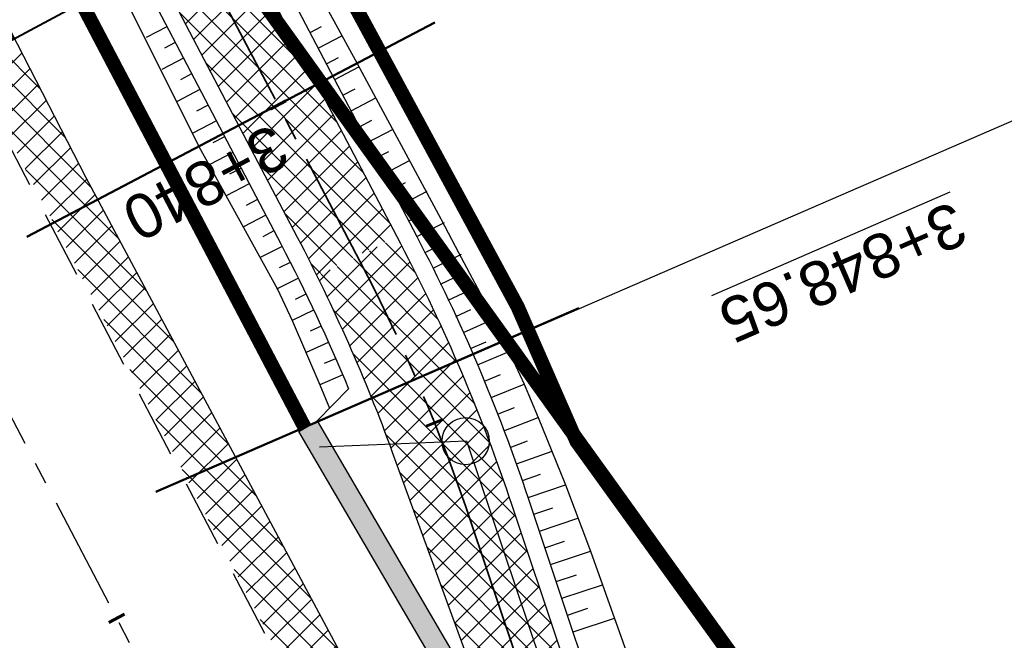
# Model space of a CAD drawing. Header units: metres. Extents: x 7529682 to 7533711, y 5721195 to 5727842.
# Tile 33 of 232: x 7531498 to 7531526, y 5724391 to 5724409. Entities that reach past the tile are written whole.
import ezdxf

# ---------------------------------------------------------------- set-up
doc = ezdxf.new("R2010")
doc.units = ezdxf.units.M
for name, pattern in [('817-dzialki-09-05-04$0$HIDDEN', [0.375, 0.25, -0.125]), ('ACAD_ISO05W100', [33, 24, -3, 0, -3, 0, -3]), ('CENTER', [50.800000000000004, 31.75, -6.35, 6.35, -6.35]), ('CENTER2', [28.575000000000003, 19.05, -3.175, 3.175, -3.175]), ('HIDDEN', [9.524999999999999, 6.35, -3.175])]:
    doc.linetypes.add(name, pattern=pattern)
for name, color, linetype in [('C-DROGI-SYTUACJA', 7, 'Continuous'), ('C-DROGI-SYTUACJA-ETYKIETY', 7, 'Continuous'), ('D-hatch-pobocza', 131, 'Continuous'), ('D-pobocza', 60, 'Continuous'), ('D-rowy', 160, 'Continuous'), ('D-skarpa', 2, 'Continuous'), ('D-skarpa-kreskowanie', 2, 'Continuous')]:
    doc.layers.add(name, color=color, linetype=linetype)
for name, color, linetype, lineweight, true_color in [('D-hatch-ciag-pieszo-rowerowy', 7, 'Continuous', 13, 0xff9f80), ('D-LR-etap-III', 7, '817-dzialki-09-05-04$0$HIDDEN', 50, 0x00008f), ('D-przekroje-pop', 7, 'Continuous', 50, 0x000099), ('D-typowe', 7, 'Continuous', 40, 0x0061c2), ('D-ścieki', 7, 'Continuous', 30, 0x0544ff)]:
    doc.layers.add(name, color=color, linetype=linetype, lineweight=lineweight, true_color=true_color)
for name, color, linetype, lineweight in [('D-krawędzie', 3, 'Continuous', 30), ('D-obrzeża', 2, 'Continuous', 30), ('D-opisy', 2, 'Continuous', 30), ('D-oś', 10, 'CENTER', 30), ('D-pas-drogowy', 7, 'ACAD_ISO05W100', 50), ('Sieci-KD-proj', 4, 'KANDESZCZ_X2', 30)]:
    doc.layers.add(name, color=color, linetype=linetype, lineweight=lineweight)
doc.layers.add('poprzeczki', color=7, linetype='Continuous', true_color=0x0000c7)
doc.styles.add('2mm08', font='arial.ttf', dxfattribs={"width": 0.8})
doc.styles.add('DIMTEXT', font='simplex.shx', dxfattribs={"width": 0.7})
doc.styles.get("Standard").update_dxf_attribs({"font": 'arial.ttf'})
doc.linetypes.add('KANDESZCZ_X2', pattern='A,4.366477,-0.326302,["kd",DIMTEXT,S=1.28,R=0,X=0,Y=-0.405864],-2.036296,4.465198', length=11.194273)
pattern_1 = [(45, (0, 0), (-0.3367596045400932, 0.3367596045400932), []), (135, (0, 0), (-0.3367596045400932, -0.3367596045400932), [])]

# ---------------------------------------------------------------- blocks, each defined once
blk = doc.blocks.new('AeccTickLine')
at = {"color": 0, "linetype": 'ByBlock', "lineweight": -2}
blk.add_line((0, 1), (-3.673819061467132e-16, -1), dxfattribs=at)

msp = doc.modelspace()

# ---------------------------------------------------------------- hatches: boundary and pattern name
at = {"layer": 'D-hatch-ciag-pieszo-rowerowy'}
h = msp.add_hatch(dxfattribs=at)
h.set_pattern_fill('ANSI37', color=256, scale=0.15, style=0)
h.set_pattern_definition([(45, (0.8853450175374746, 0.4649341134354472), (-0.3367596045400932, 0.3367596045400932), []), (135, (0.8853450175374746, 0.4649341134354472), (-0.3367596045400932, -0.3367596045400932), [])])
h.paths.add_polyline_path([(7531506.465087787, 5724401.44267996), (7531508.711773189, 5724402.54145602), (7531499.308193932, 5724420.478293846), (7531486.378668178, 5724445.111809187), (7531484.103101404, 5724444.067986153), (7531497.094585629, 5724419.316425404)])
h = msp.add_hatch(dxfattribs=at)
h.set_pattern_fill('ANSI37', color=256, scale=0.15, style=0)
h.set_pattern_definition(pattern_1)
h.paths.add_polyline_path([(7531507.671593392, 5724401.833439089), (7531507.601759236, 5724401.966644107), (7531506.464719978, 5724401.410557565, -0.02699276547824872), (7531508.586352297, 5724396.450655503), (7531511.248060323, 5724389.164100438), (7531511.283397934, 5724389.103646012), (7531511.98351251, 5724387.007835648), (7531513.199581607, 5724387.312671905), (7531510.812128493, 5724394.45957208, 0.04013851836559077)])
h.paths.add_polyline_path([(7531508.825345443, 5724402.324822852), (7531508.725101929, 5724402.516032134), (7531507.601759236, 5724401.966644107), (7531507.671593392, 5724401.833439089, -0.04013851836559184), (7531510.812128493, 5724394.45957208), (7531513.199581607, 5724387.312671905), (7531514.415650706, 5724387.617508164), (7531511.965880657, 5724394.950955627, 0.04013851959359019)])
at = {"layer": 'D-hatch-pobocza'}
h = msp.add_hatch(dxfattribs=at)
h.set_pattern_fill('ANSI37', color=256, scale=0.15, style=0)
h.set_pattern_definition(pattern_1)
h.paths.add_polyline_path([(7531488.16, 5724427.12), (7531481.150587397, 5724441.171784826), (7531479.92528069, 5724439.394137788), (7531491.799589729, 5724416.76024859), (7531516.434946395, 5724369.562363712), (7531517.651861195, 5724370.197543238), (7531514.91, 5724375.29), (7531511.16, 5724383.25), (7531499.95, 5724404.19)])
at = {"layer": 'D-ścieki', "linetype": 'ByBlock', "true_color": 0x00cccc}
h = msp.add_hatch(color=132, dxfattribs=at)
edge = h.paths.add_edge_path()
edge.add_line((7531611.374027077, 5724194.527339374), (7531611.850669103, 5724194.89177396))
edge.add_line((7531611.850669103, 5724194.89177396), (7531608.368157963, 5724199.439731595))
edge.add_arc((7531632.187108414, 5724217.678635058), 30.00000000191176, 207.7245952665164, 217.4423922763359, ccw=False)
edge.add_line((7531605.631288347, 5724203.721972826), (7531593.146646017, 5724227.476930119))
edge.add_line((7531593.146646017, 5724227.476930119), (7531571.622883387, 5724268.506080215))
edge.add_line((7531571.622883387, 5724268.506080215), (7531558.998259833, 5724292.587044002))
edge.add_line((7531558.998259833, 5724292.587044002), (7531533.76163089, 5724340.761206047))
edge.add_line((7531533.76163089, 5724340.761206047), (7531518.183261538, 5724370.476135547))
edge.add_arc((7531562.46662351, 5724393.692161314), 49.99999999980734, 198.4721210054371, 207.666255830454, ccw=False)
edge.add_line((7531515.042726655, 5724377.850002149), (7531511.283397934, 5724389.103646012))
edge.add_line((7531511.283397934, 5724389.103646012), (7531506.470491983, 5724397.337407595))
edge.add_line((7531506.470491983, 5724397.337407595), (7531505.95249533, 5724397.03462142))
edge.add_line((7531505.95249533, 5724397.03462142), (7531510.734016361, 5724388.854552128))
edge.add_line((7531510.734016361, 5724388.854552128), (7531514.473639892, 5724377.659896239))
edge.add_arc((7531562.466623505, 5724393.692161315), 50.59999999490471, 198.4721210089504, 207.6662558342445)
edge.add_line((7531517.651861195, 5724370.197543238), (7531533.230230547, 5724340.482613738))
edge.add_line((7531533.230230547, 5724340.482613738), (7531558.466772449, 5724292.308617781))
edge.add_line((7531558.466772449, 5724292.308617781), (7531571.091482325, 5724268.227489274))
edge.add_line((7531571.091482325, 5724268.227489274), (7531592.615319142, 5724227.198197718))
edge.add_line((7531592.615319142, 5724227.198197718), (7531605.100171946, 5724203.442839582))
edge.add_arc((7531632.187108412, 5724217.678635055), 30.59999999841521, 207.7245952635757, 217.442392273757)
edge.add_line((7531607.891778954, 5724199.074953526), (7531611.374027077, 5724194.527339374))

# ---------------------------------------------------------------- linework, layer by layer
at = {"layer": 'C-DROGI-SYTUACJA', "color": 10, "linetype": 'CENTER2', "lineweight": 35, "ltscale": 0.2}
msp.add_lwpolyline([(7531474.815809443, 5724464.451899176), (7531498.201389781, 5724419.897359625), (7531507.671593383, 5724401.833439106), (7531507.671593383, 5724401.833439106), (7531507.671593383, 5724401.833439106, -0.04013851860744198), (7531510.812128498, 5724394.459572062), (7531516.19647874, 5724378.341385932, 0.04013851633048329), (7531519.337013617, 5724370.967519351), (7531605.616191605, 5724206.442252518, 0.0426524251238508), (7531608.365594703, 5724202.136137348), (7531614.256663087, 5724194.442743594, -0.04259237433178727), (7531617.002724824, 5724190.14299819)], format="xyb", dxfattribs=at)
at = {"layer": 'D-krawędzie', "linetype": 'HIDDEN', "ltscale": 0.3, "flags": 128}
msp.add_lwpolyline([(7530572.009999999, 5726166.06), (7530620.380949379, 5726072.761487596), (7530641.555222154, 5726032.007915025), (7530660.960861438, 5725995.070069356), (7530689.128213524, 5725941.540167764), (7530707.335918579, 5725907.031820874), (7530725.255781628, 5725873.092686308), (7530743.969545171, 5725837.653904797), (7530770.526708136, 5725787.119408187), (7530787.864146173, 5725754.266918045), (7530809.897571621, 5725712.541613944), (7530824.739035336, 5725684.389287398), (7530840.856259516, 5725653.693092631), (7530860.675070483, 5725616.154465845), (7530865.283000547, 5725607.394015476), (7530878.050274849, 5725583.079962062), (7530918.171722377, 5725507.178125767), (7530950.162943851, 5725446.305402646), (7530993.419108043, 5725364.264712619), (7531022.766433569, 5725308.719304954), (7531053.80955549, 5725249.872416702), (7531081.165622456, 5725197.874670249), (7531103.902359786, 5725154.540603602), (7531128.123220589, 5725108.448161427), (7531149.3, 5725068.249999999), (7531167.380094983, 5725033.766927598), (7531197.164745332, 5724976.987689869), (7531228.151004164, 5724918.034426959), (7531253.152837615, 5724870.491119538), (7531286.7961686, 5724806.653565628), (7531306.739858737, 5724768.664832), (7531335.094443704, 5724714.652299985), (7531357.3191504, 5724672.438740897), (7531373.644908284, 5724641.454376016), (7531392.161870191, 5724605.998675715), (7531418.480331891, 5724555.852756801), (7531439.726902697, 5724515.582472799), (7531468.399107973, 5724461.077223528), (7531491.782023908, 5724416.527754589), (7531531.990296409, 5724339.832565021), (7531557.226635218, 5724291.658956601), (7531569.851546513, 5724267.577443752), (7531591.375556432, 5724226.547822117), (7531610.003879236, 5724191.103071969), (7531616.882991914, 5724177.998849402), (7531629.984986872, 5724153.025496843), (7531641.006768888, 5724132.021778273), (7531664.906257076, 5724087.616922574), (7531677.64401952, 5724064.785715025), (7531683.112433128, 5724054.988140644), (7531686.752875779, 5724048.180044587), (7531695.447538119, 5724031.696667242), (7531703.748818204, 5724015.917210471), (7531709.214143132, 5724005.513965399), (7531719.388607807, 5723986.14687362), (7531726.295217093, 5723973.000144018), (7531732.740794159, 5723960.735633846), (7531735.13, 5723956.19)], dxfattribs=at)
at = {"layer": 'D-LR-etap-III', "ltscale": 10, "flags": 128}
msp.add_lwpolyline([(7531750.474471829, 5723895.103125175, 0.4, 0.4, 0), (7531750.505, 5723895.13, 0.4, 0.4, 0), (7531682.71, 5724022.92, 0.4, 0.4, 0), (7531619.177023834, 5724147.203692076, 0.4, 0.4, 0), (7531592.308960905, 5724198.48863389, 0.4, 0.4, 0), (7531553.263875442, 5724272.918564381, 0.4, 0.4, 0), (7531504.019999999, 5724366.79, 0.4, 0.4, 0), (7531482.09, 5724407.62, 0.4, 0.4, 0), (7531412.350402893, 5724541.182759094, 0.4, 0.4, 0), (7531388.463669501, 5724586.929768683, 0.4, 0.4, 0), (7531345.12, 5724669.94, 0.4, 0.4, 0), (7531127.66, 5725081.67, 0.4, 0.4, 0), (7531059.253139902, 5725211.040795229, 0.4, 0.4, 0), (7531008.007244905, 5725307.953830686, 0.4, 0.4, 0), (7530964.181635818, 5725390.835555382, 0.4, 0.4, 0), (7530914.557354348, 5725484.683561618, 0.4, 0.4, 0), (7530865.243241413, 5725577.493975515, 0.4, 0.4, 0), (7530840.085257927, 5725624.058651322, 0.4, 0.4, 0), (7530802.559525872, 5725694.924584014, 0.4, 0.4, 0), (7530755.54, 5725787.51, 0.4, 0.4, 0), (7530708.717810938, 5725876.303221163, 0.4, 0.4, 0), (7530695.12, 5725902.09, 0.4, 0.4, 0), (7530642.91397006, 5726001.07839487, 0.4, 0.4, 0), (7530634.934723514, 5726016.146615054, 0.4, 0.4, 0), (7530610.820000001, 5726061.929999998, 0.4, 0.4, 0), (7530610.820000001, 5726061.929999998, 0.4, 0.4, 0), (7530607.21, 5726063.51, 0.4, 0.4, 0), (7530597.42, 5726080.68, 0.4, 0.4, 0), (7530591.16, 5726088.44, 0.4, 0.4, 0), (7530581.28, 5726107.21, 0.4, 0.4, 0), (7530571.29, 5726130.56, 0.4, 0.4, 0), (7530549.554994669, 5726171.527317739, 0.4, 0.4, 0), (7530531.014309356, 5726206.473807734, 0.4, 0.4, 0), (7530516.461208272, 5726236.016618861, 0.4, 0.4, 0), (7530500.798929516, 5726266.141265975, 0.4, 0.4, 0), (7530491.349999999, 5726283.94, 0.4, 0.4, 0), (7530482.4, 5726303.41, 0.4, 0.4, 0), (7530482.4, 5726303.41, 0.4, 0.4, 0), (7530450.41, 5726357.28, 0.4, 0.4, 0), (7530397.759396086, 5726458.499907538, 0.4, 0.4, 0), (7530334.707815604, 5726583.664702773, 0.4, 0.4, 0), (7530303.939274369, 5726645.167943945, 0.4, 0.4, 0), (7530300.509779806, 5726651.777515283, 0.4, 0.4, 0), (7530289.213532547, 5726671.966724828, 0.4, 0.4, 0), (7530281.54, 5726685.57, 0.4, 0.4, 0), (7530261.37085633, 5726724.163374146, 0.4, 0.4, 0), (7530254.03, 5726738.21, 0.4, 0.4, 0), (7530197.219999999, 5726845.06, 0.4, 0.4, 0), (7530194.71, 5726849.15, 0.4, 0.4, 0), (7530195.92, 5726850.75, 0.4, 0.4, 0), (7530170.546669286, 5726892.961489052, 0.4, 0.4, 0), (7530143.174718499, 5726945.065838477, 0.4, 0.4, 0), (7530105.059999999, 5727018.32, 0.4, 0.4, 0), (7530100.059999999, 5727027.16, 0.4, 0.4, 0), (7530062.318670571, 5727099.625398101, 0.4, 0.4, 0), (7530015.378537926, 5727189.420463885, 0.4, 0.4, 0), (7529983.207960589, 5727250.206596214, 0.4, 0.4, 0), (7529953.284293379, 5727306.74720398, 0.4, 0.4, 0), (7529900.67053443, 5727406.15903814, 0.4, 0.4, 0), (7529890.630239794, 5727425.131178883, 0.4, 0.4, 0), (7529875.155383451, 5727454.426350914, 0.4, 0.4, 0), (7529857.560096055, 5727487.787346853, 0.4, 0.4, 0), (7529835.194401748, 5727530.19312405, 0.4, 0.4, 0), (7529811.740544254, 5727574.662079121, 0.4, 0.4, 0), (7529792.101859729, 5727611.922638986, 0.4, 0.4, 0), (7529768.066117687, 5727657.469613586, 0.4, 0.4, 0), (7529755.210566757, 5727682.131373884, 0.4, 0.4, 0), (7529753.309999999, 5727681.13, 0.4, 0.4, 0), (7529739.21, 5727707.77, 0.4, 0.4, 0), (7529735.394745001, 5727711.251990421, 0.4, 0.4, 0), (7529725.42, 5727730.2, 0.4, 0.4, 0), (7529723.55, 5727729.88, 0.4, 0.4, 0), (7529695.566668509, 5727782.932080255, 0.4, 0.4, 0), (7529717.67971874, 5727794.024357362, 0.4, 0.4, 0), (7529736.274870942, 5727758.647400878, 0.4, 0.4, 0), (7529736.274870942, 5727758.647400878, 0.4, 0.4, 0), (7529744.511003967, 5727750.406106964, 0.4, 0.4, 0), (7529744.511003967, 5727750.406106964, 0.4, 0.4, 0), (7529750.282568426, 5727738.549848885, 0.4, 0.4, 0), (7529777.108510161, 5727687.569424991, 0.4, 0.4, 0), (7529796.51537536, 5727651.329932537, 0.4, 0.4, 0), (7529814.937945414, 5727616.793170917, 0.4, 0.4, 0), (7529839.006722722, 5727572.303976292, 0.4, 0.4, 0), (7529860.617626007, 5727532.509108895, 0.4, 0.4, 0), (7529882.348967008, 5727491.504261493, 0.4, 0.4, 0), (7529904.865139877, 5727449.096370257, 0.4, 0.4, 0), (7529920.747384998, 5727418.884773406, 0.4, 0.4, 0), (7529946.676504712, 5727368.547487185, 0.4, 0.4, 0), (7529972.024701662, 5727320.573310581, 0.4, 0.4, 0), (7529987.740014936, 5727290.153392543, 0.4, 0.4, 0), (7529996.497385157, 5727273.661630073, 0.4, 0.4, 0), (7530017.541471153, 5727234.202689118, 0.4, 0.4, 0), (7530033.053657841, 5727204.864166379, 0.4, 0.4, 0), (7530051.622983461, 5727170.222745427, 0.4, 0.4, 0), (7530069.276612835, 5727137.015751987, 0.4, 0.4, 0), (7530089.385386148, 5727097.533639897, 0.4, 0.4, 0), (7530109.712512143, 5727060.746615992, 0.4, 0.4, 0), (7530136.769722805, 5727011.640131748, 0.4, 0.4, 0), (7530162.446686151, 5726962.743777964, 0.4, 0.4, 0), (7530187.674104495, 5726916.992101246, 0.4, 0.4, 0), (7530207.820739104, 5726879.335323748, 0.4, 0.4, 0), (7530230.625609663, 5726834.518686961, 0.4, 0.4, 0), (7530262.288093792, 5726776.61832811, 0.4, 0.4, 0), (7530277.509672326, 5726760.213143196, 0.4, 0.4, 0), (7530286.036865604, 5726744.106684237, 0.4, 0.4, 0), (7530288.097472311, 5726735.884066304, 0.4, 0.4, 0), (7530290.393870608, 5726725.046963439, 0.4, 0.4, 0), (7530296.17664807, 5726713.582980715, 0.4, 0.4, 0), (7530302.726195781, 5726701.18226779, 0.4, 0.4, 0), (7530325.685047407, 5726657.466383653, 0.4, 0.4, 0), (7530343.243978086, 5726623.648592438, 0.4, 0.4, 0), (7530360.229820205, 5726591.746871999, 0.4, 0.4, 0), (7530383.20855044, 5726548.059469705, 0.4, 0.4, 0), (7530406.017875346, 5726503.605514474, 0.4, 0.4, 0), (7530427.464919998, 5726462.620289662, 0.4, 0.4, 0), (7530447.9278544, 5726424.388014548, 0.4, 0.4, 0), (7530471.126878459, 5726379.920667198, 0.4, 0.4, 0), (7530490.501003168, 5726343.033350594, 0.4, 0.4, 0), (7530509.499458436, 5726306.733076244, 0.4, 0.4, 0), (7530529.890269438, 5726267.244072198, 0.4, 0.4, 0), (7530543.852446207, 5726238.990319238, 0.4, 0.4, 0), (7530554.808897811, 5726218.943990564, 0.4, 0.4, 0), (7530559.027108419, 5726212.223286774, 0.4, 0.4, 0), (7530563.060988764, 5726206.409670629, 0.4, 0.4, 0), (7530566.93354971, 5726200.463543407, 0.4, 0.4, 0), (7530569.771022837, 5726194.901501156, 0.4, 0.4, 0), (7530571.47319415, 5726191.282350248, 0.4, 0.4, 0), (7530572.839142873, 5726188.024533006, 0.4, 0.4, 0), (7530575.295071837, 5726182.034664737, 0.4, 0.4, 0), (7530579.736851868, 5726173.306070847, 0.4, 0.4, 0), (7530583.3, 5726167.41, 0.4, 0.4, 0), (7530593.4, 5726163.33, 0.4, 0.4, 0), (7530598.618375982, 5726155.264489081, 0.4, 0.4, 0), (7530608.258304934, 5726140.497132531, 0.4, 0.4, 0), (7530603.269999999, 5726136.83, 0.4, 0.4, 0), (7530606.53, 5726131.84, 0.4, 0.4, 0), (7530604.239057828, 5726124.21679044, 0.4, 0.4, 0), (7530605.847136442, 5726121.630127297, 0.4, 0.4, 0), (7530608.971611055, 5726116.164124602, 0.4, 0.4, 0), (7530618.114293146, 5726097.791111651, 0.4, 0.4, 0), (7530651.213125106, 5726034.959524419, 0.4, 0.4, 0), (7530670.243741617, 5725998.61095082, 0.4, 0.4, 0), (7530698.075474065, 5725945.952624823, 0.4, 0.4, 0), (7530716.505955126, 5725911.3051464, 0.4, 0.4, 0), (7530735.223454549, 5725875.667401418, 0.4, 0.4, 0), (7530752.504235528, 5725842.154920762, 0.4, 0.4, 0), (7530778.310652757, 5725793.501254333, 0.4, 0.4, 0), (7530797.499961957, 5725756.381811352, 0.4, 0.4, 0), (7530812.518974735, 5725728.28874362, 0.4, 0.4, 0), (7530820.039295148, 5725713.160404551, 0.4, 0.4, 0), (7530822.422446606, 5725710.193574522, 0.4, 0.4, 0), (7530833.154893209, 5725688.800634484, 0.4, 0.4, 0), (7530849.629354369, 5725656.158601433, 0.4, 0.4, 0), (7530867.98290276, 5725621.963939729, 0.4, 0.4, 0), (7530872.629809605, 5725612.88760475, 0.4, 0.4, 0), (7530880.354488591, 5725597.594500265, 0.4, 0.4, 0), (7530883.839446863, 5725593.389159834, 0.4, 0.4, 0), (7530891.782113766, 5725587.763349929, 0.4, 0.4, 0), (7530895.038670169, 5725584.280746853, 0.4, 0.4, 0), (7530897.033644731, 5725580.941110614, 0.4, 0.4, 0), (7530900.951646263, 5725579.945856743, 0.4, 0.4, 0), (7530904.80970798, 5725571.977328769, 0.4, 0.4, 0), (7530903.682362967, 5725568.566434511, 0.4, 0.4, 0), (7530908.900614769, 5725558.844845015, 0.4, 0.4, 0), (7530910.252030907, 5725545.671606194, 0.4, 0.4, 0), (7530912.872986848, 5725538.645543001, 0.4, 0.4, 0), (7530945.278171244, 5725478.464284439, 0.4, 0.4, 0), (7530959.692318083, 5725450.24628822, 0.4, 0.4, 0), (7531002.82670893, 5725368.192370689, 0.4, 0.4, 0), (7531044.703532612, 5725290.314293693, 0.4, 0.4, 0), (7531064.098839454, 5725253.212562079, 0.4, 0.4, 0), (7531083.010253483, 5725216.677517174, 0.4, 0.4, 0), (7531113.013137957, 5725158.465613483, 0.4, 0.4, 0), (7531137.364304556, 5725113.07076138, 0.4, 0.4, 0), (7531150.830830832, 5725086.711759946, 0.4, 0.4, 0), (7531159.745663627, 5725076.640848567, 0.4, 0.4, 0), (7531166.309999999, 5725074.58, 0.4, 0.4, 0), (7531172.29, 5725062.58, 0.4, 0.4, 0), (7531170.589828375, 5725055.605912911, 0.4, 0.4, 0), (7531173.732823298, 5725044.080706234, 0.4, 0.4, 0), (7531215.342008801, 5724964.859648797, 0.4, 0.4, 0), (7531238.054496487, 5724921.684649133, 0.4, 0.4, 0), (7531262.389821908, 5724875.282876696, 0.4, 0.4, 0), (7531295.587160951, 5724811.265731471, 0.4, 0.4, 0), (7531348.487908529, 5724712.362812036, 0.4, 0.4, 0), (7531363.740817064, 5724682.68394264, 0.4, 0.4, 0), (7531366.986905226, 5724675.865317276, 0.4, 0.4, 0), (7531382.541261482, 5724646.110625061, 0.4, 0.4, 0), (7531401.299165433, 5724610.874551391, 0.4, 0.4, 0), (7531428.964837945, 5724558.862274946, 0.4, 0.4, 0), (7531449.111202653, 5724520.397801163, 0.4, 0.4, 0), (7531477.292992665, 5724465.831467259, 0.4, 0.4, 0), (7531500.996290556, 5724421.112506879, 0.4, 0.4, 0), (7531512.121834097, 5724400.549045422, 0.4, 0.4, 0), (7531513.78163794, 5724396.757451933, 0.4, 0.4, 0), (7531526.32, 5724379.39, 0.4, 0.4, 0), (7531566.783642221, 5724302.73628205, 0.4, 0.4, 0), (7531578.579156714, 5724282.774819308, 0.4, 0.4, 0), (7531584.232619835, 5724273.111246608, 0.4, 0.4, 0), (7531590.109283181, 5724263.508189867, 0.4, 0.4, 0), (7531593.027899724, 5724258.771479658, 0.4, 0.4, 0), (7531595.711841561, 5724254.226824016, 0.4, 0.4, 0), (7531601.659976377, 5724243.898197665, 0.4, 0.4, 0), (7531606.097733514, 5724235.986407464, 0.4, 0.4, 0), (7531609.382207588, 5724230.799061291, 0.4, 0.4, 0), (7531611.580260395, 5724227.671180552, 0.4, 0.4, 0), (7531612.707802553, 5724225.86410867, 0.4, 0.4, 0), (7531618.665224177, 5724214.480919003, 0.4, 0.4, 0), (7531619.885522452, 5724212.333950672, 0.4, 0.4, 0), (7531620.931818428, 5724210.787064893, 0.4, 0.4, 0), (7531623.518605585, 5724207.111542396, 0.4, 0.4, 0), (7531626.143926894, 5724203.61306897, 0.4, 0.4, 0), (7531632.022984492, 5724196.485954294, 0.4, 0.4, 0), (7531653.949089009, 5724152.617641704, 0.4, 0.4, 0), (7531656.750690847, 5724143.103797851, 0.4, 0.4, 0), (7531659.61440691, 5724133.254504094, 0.4, 0.4, 0), (7531661.627147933, 5724128.646047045, 0.4, 0.4, 0.01093811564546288), (7531674.314987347, 5724101.43546424, 0.4, 0.4, 0), (7531685.137626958, 5724081.408252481, 0.4, 0.4, 0), (7531692.159945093, 5724066.277333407, 0.4, 0.4, 0), (7531699.662164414, 5724051.388120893, 0.4, 0.4, 0), (7531704.480624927, 5724040.808561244, 0.4, 0.4, 0), (7531704.480624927, 5724040.808561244, 0.4, 0.4, 0), (7531704.401251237, 5724037.368913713, 0.4, 0.4, 0), (7531720.383609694, 5724003.441317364, 0.4, 0.4, 0), (7531728.79890528, 5723986.206298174, 0.4, 0.4, 0), (7531733.237926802, 5723977.192631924, 0.4, 0.4, 0), (7531736.750027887, 5723969.505210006, 0.4, 0.4, 0), (7531737.336143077, 5723968.518916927, 0.4, 0.4, 0), (7531738.285051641, 5723967.699360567, 0.4, 0.4, 0), (7531742.180915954, 5723962.346428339, 0.4, 0.4, 0), (7531744.286141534, 5723958.615526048, 0.4, 0.4, 0), (7531755.393260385, 5723944.192617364, 0.4, 0.4, 0), (7531758.69, 5723936.76, 0.4, 0.4, 0), (7531780.08, 5723929.25, 0.4, 0.4, 0), (7531792.611989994, 5723906.337708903, 0.4, 0.4, 0), (7531792.611989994, 5723906.337708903, 0.4, 0.4, 0), (7531756.962094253, 5723883.055323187, 0.4, 0.4, 0), (7531750.46, 5723895.130000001, 0.4, 0.4, 0), (7531750.46, 5723895.130000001, 0, 0, 0)], format="xyseb", dxfattribs=at)
at = {"layer": 'D-obrzeża'}
for points in [[(7531162.547399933, 5725061.317843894), (7531165.881540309, 5725054.958839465, -0.06857369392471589), (7531167.270284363, 5725051.106338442), (7531167.914945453, 5725048.067569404, 0.06878949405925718), (7531170.704411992, 5725040.339745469), (7531202.515371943, 5724979.795162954), (7531233.695975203, 5724920.949650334), (7531258.824090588, 5724873.473403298), (7531292.224994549, 5724809.507396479), (7531312.052212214, 5724771.453899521), (7531340.423454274, 5724719.339022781, -0.009020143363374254), (7531345.426151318, 5724709.741280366), (7531362.628782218, 5724675.232985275), (7531378.958019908, 5724644.242016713), (7531397.476854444, 5724608.78273076), (7531423.790449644, 5724558.646084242), (7531445.035916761, 5724518.377892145), (7531473.709538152, 5724463.869950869), (7531497.094585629, 5724419.316425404), (7531505.905040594, 5724402.510940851, -0.03317121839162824), (7531508.586352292, 5724396.450655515), (7531511.248060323, 5724389.164100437)], [(7531614.793854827, 5724196.435965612), (7531608.229481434, 5724205.006951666, -0.04242731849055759), (7531605.720684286, 5724208.932339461), (7531593.236041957, 5724232.687296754), (7531571.713156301, 5724273.71477667), (7531559.088841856, 5724297.795151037), (7531533.852572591, 5724345.968626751), (7531520.493826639, 5724371.449740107, -0.04013851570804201), (7531517.353291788, 5724378.823606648), (7531511.965880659, 5724394.950955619, 0.04013851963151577), (7531508.825345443, 5724402.324822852), (7531499.308193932, 5724420.478293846), (7531486.378668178, 5724445.111809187)]]:
    msp.add_lwpolyline(points, format="xyb", dxfattribs=at)
at = {"layer": 'D-opisy', "linetype": 'Continuous'}
msp.add_line((7531506.211493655, 5724397.186014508), (7531542.910011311, 5724413.098864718), dxfattribs=at)
at = {"layer": 'D-oś', "ltscale": 0.1}
msp.add_lwpolyline([(7531812.380848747, 5723798.616780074), (7531655.397024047, 5724097.899918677), (7531637.916099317, 5724130.379189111), (7531626.885633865, 5724151.399455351), (7531613.784040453, 5724176.372042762), (7531606.905700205, 5724189.474794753), (7531588.276149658, 5724224.921883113), (7531566.751706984, 5724265.952329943), (7531554.126292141, 5724290.034803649), (7531528.890461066, 5724338.207443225), (7531488.682972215, 5724414.901138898), (7531465.30154836, 5724459.447768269)], dxfattribs=at)
at = {"layer": 'D-pas-drogowy', "ltscale": 0.2, "flags": 128}
msp.add_lwpolyline([(7531633.018560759, 5724182.834272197, 0.4, 0.4, 0), (7531617.558899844, 5724211.608162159, 0.4, 0.4, 0), (7531566.783642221, 5724302.73628205, 0.4, 0.4, 0), (7531538.419082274, 5724356.469679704, 0.4, 0.4, 0), (7531526.32, 5724379.39, 0.4, 0.4, 0), (7531516.102085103, 5724393.607319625, 0.4, 0.4, 0.001485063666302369), (7531513.78037409, 5724396.837773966, 0.4, 0.4, 0), (7531501.87, 5724413.41, 0.4, 0.4, 0), (7531474.926107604, 5724464.507896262, 0.4, 0.4, 0), (7531446.200436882, 5724518.992313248, 0.4, 0.4, 0), (7531424.962185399, 5724559.262257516, 0.4, 0.4, 0), (7531398.444460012, 5724609.565801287, 0.4, 0.4, 0), (7531379.647455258, 5724645.216004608, 0.4, 0.4, 0), (7531365.23, 5724672.56, 0.4, 0.4, 0), (7531341.305752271, 5724717.915356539, 0.4, 0.4, 0), (7531312.899996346, 5724771.788898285, 0.4, 0.4, 0), (7531292.590923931, 5724810.306502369, 0.4, 0.4, 0), (7531259.391619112, 5724873.271351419, 0.4, 0.4, 0), (7531233.740401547, 5724921.922582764, 0.4, 0.4, 0), (7531203.072738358, 5724980.092044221, 0.4, 0.4, 0), (7531173.471398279, 5725036.225177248, 0.4, 0.4, 0), (7531168.269999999, 5725046.09, 0.4, 0.4, 0), (7531172.29, 5725062.58, 0.4, 0.4, 0), (7531166.309999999, 5725074.58, 0.4, 0.4, 0), (7531150.32, 5725079.6, 0.4, 0.4, 0), (7531141.5, 5725096.43, 0.4, 0.4, 0), (7531109.311735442, 5725157.814415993, 0.4, 0.4, 0), (7531086.641300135, 5725201.047918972, 0.4, 0.4, 0), (7531059.198258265, 5725253.383662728, 0.4, 0.4, 0), (7531028.206828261, 5725312.48946212, 0.4, 0.4, 0), (7530999.104694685, 5725367.990143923, 0.4, 0.4, 0), (7530956.247527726, 5725449.724815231, 0.4, 0.4, 0), (7530924.397774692, 5725510.463768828, 0.4, 0.4, 0), (7530897.509999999, 5725561.74, 0.4, 0.4, 0), (7530894.46, 5725566.14, 0.4, 0.4, 0), (7530892.16, 5725570.49, 0.4, 0.4, 0), (7530869.362688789, 5725613.307018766, 0.4, 0.4, 0), (7530861.693971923, 5725627.704613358, 0.4, 0.4, 0), (7530852.74, 5725644.52, 0.4, 0.4, 0), (7530831.509999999, 5725684.2, 0.4, 0.4, 0), (7530811.13, 5725722.52, 0.4, 0.4, 0), (7530792.3476413, 5725757.940652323, 0.4, 0.4, 0), (7530768.03, 5725803.8, 0.4, 0.4, 0), (7530748.768542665, 5725840.178507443, 0.4, 0.4, 0), (7530727.7, 5725879.97, 0.4, 0.4, 0), (7530712.0981582, 5725909.54523909, 0.4, 0.4, 0), (7530693.644105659, 5725944.645156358, 0.4, 0.4, 0), (7530665.702224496, 5725997.538976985, 0.4, 0.4, 0), (7530641.759999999, 5726042.88, 0.4, 0.4, 0), (7530616.5, 5726091.48, 0.4, 0.4, 0), (7530604.628439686, 5726114.319880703, 0.4, 0.4, -0.007762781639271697), (7530602.5, 5726118.43, 0.4, 0.4, 0), (7530603.992037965, 5726123.394821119, 0.4, 0.4, 0), (7530606.53, 5726131.84, 0.4, 0.4, 0), (7530603.269999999, 5726136.83, 0.4, 0.4, 0), (7530593.775620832, 5726151.368713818, 0.4, 0.4, 0), (7530590.202637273, 5726156.84001263, 0.4, 0.4, 0), (7530583.3, 5726167.41, 0.4, 0.4, 0), (7530580.578343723, 5726170.427567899, 0.4, 0.4, 0), (7530575.849999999, 5726175.67, 0.4, 0.4, 0), (7530569.009999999, 5726186.66, 0.4, 0.4, 0), (7530562.555322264, 5726199.189409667, 0.4, 0.4, 0), (7530555.67, 5726211.39, 0.4, 0.4, 0), (7530548.29, 5726224.23, 0.4, 0.4, 0), (7530540.58, 5726237.71, 0.4, 0.4, 0), (7530532.679999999, 5726252.65, 0.4, 0.4, 0), (7530524.059999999, 5726269.35, 0.4, 0.4, 0), (7530502.82, 5726309.91, 0.4, 0.4, 0), (7530488.83, 5726336.63, 0.4, 0.4, 0), (7530466.03, 5726380.16, 0.4, 0.4, 0), (7530438.469999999, 5726432.77, 0.4, 0.4, 0), (7530424.53, 5726459.09, 0.4, 0.4, 0), (7530401.63, 5726502.97, 0.4, 0.4, 0), (7530383.38, 5726538.06, 0.4, 0.4, 0), (7530353.969999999, 5726593.52, 0.4, 0.4, 0), (7530338.469999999, 5726622.74, 0.4, 0.4, 0), (7530322.009999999, 5726653.88, 0.4, 0.4, 0), (7530297.54, 5726700.33, 0.4, 0.4, 0), (7530287.38, 5726719.6, 0.4, 0.4, 0), (7530285.94993921, 5726722.315508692, 0.4, 0.4, 0), (7530280.259999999, 5726733.12, 0.4, 0.4, 0), (7530266.73, 5726758.74, 0.4, 0.4, 0), (7530260.42, 5726770.47, 0.4, 0.4, 0), (7530253.25, 5726783.82, 0.4, 0.4, 0), (7530244.95, 5726799.33, 0.4, 0.4, 0), (7530239.389999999, 5726808.49, 0.4, 0.4, 0), (7530238.29, 5726807.9, 0.4, 0.4, 0), (7530218.11, 5726850.67, 0.4, 0.4, 0), (7530175.906646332, 5726928.168028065, 0.4, 0.4, 0), (7530096.679999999, 5727076.15, 0.4, 0.4, 0), (7530094.679999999, 5727079.89, 0.4, 0.4, 0), (7530064.59693469, 5727135.522637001, 0.4, 0.4, 0), (7530046.730970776, 5727168.8921561, 0.4, 0.4, 0), (7530025.803045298, 5727208.461374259, 0.4, 0.4, 0), (7530012.846501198, 5727232.979315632, 0.4, 0.4, 0), (7529994.15, 5727268.45, 0.4, 0.4, 0), (7529981.670868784, 5727291.93018666, 0.4, 0.4, 0), (7529949.889999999, 5727351.73, 0.4, 0.4, 0), (7529924.75, 5727399.03, 0.4, 0.4, 0), (7529915.515824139, 5727417.099754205, 0.4, 0.4, 0), (7529885.83, 5727475.19, 0.4, 0.4, 0), (7529862.559999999, 5727519.97, 0.4, 0.4, 0), (7529852.984923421, 5727538.191086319, 0.4, 0.4, 0), (7529836.513084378, 5727569.51130111, 0.4, 0.4, 0), (7529815.36890814, 5727609.140983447, 0.4, 0.4, 0), (7529792.795203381, 5727651.247499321, 0.4, 0.4, 0), (7529774.199114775, 5727685.858348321, 0.4, 0.4, 0), (7529746.966026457, 5727736.059440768, 0.4, 0.4, 0), (7529733.92, 5727757.62, 0.4, 0.4, 0), (7529708.607472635, 5727806.388536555, 0.4, 0.4, 0), (7529688.491967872, 5727796.344621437, 0.4, 0.4, 0), (7529723.55, 5727729.88, 0.4, 0.4, 0), (7529725.42, 5727730.2, 0.4, 0.4, 0), (7529735.38, 5727711.28, 0.4, 0.4, 0), (7529739.21, 5727707.77, 0.4, 0.4, 0), (7529753.309999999, 5727681.13, 0.4, 0.4, 0), (7529755.178396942, 5727682.114424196, 0.4, 0.4, 0), (7529792.101859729, 5727611.922638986, 0.4, 0.4, 0), (7529811.740544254, 5727574.662079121, 0.4, 0.4, 0), (7529835.194401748, 5727530.19312405, 0.4, 0.4, 0), (7529857.560096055, 5727487.787346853, 0.4, 0.4, 0), (7529875.155383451, 5727454.426350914, 0.4, 0.4, 0), (7529890.630239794, 5727425.131178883, 0.4, 0.4, 0), (7529900.67053443, 5727406.15903814, 0.4, 0.4, 0), (7529953.284293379, 5727306.74720398, 0.4, 0.4, 0), (7529983.207960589, 5727250.206596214, 0.4, 0.4, 0), (7530015.378537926, 5727189.420463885, 0.4, 0.4, 0), (7530062.318670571, 5727099.625398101, 0.4, 0.4, 0), (7530100.059999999, 5727027.16, 0.4, 0.4, 0), (7530105.059999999, 5727018.32, 0.4, 0.4, 0), (7530143.174718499, 5726945.065838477, 0.4, 0.4, 0), (7530170.546669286, 5726892.961489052, 0.4, 0.4, 0), (7530195.92, 5726850.75, 0.4, 0.4, 0), (7530194.71, 5726849.15, 0.4, 0.4, 0), (7530197.219999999, 5726845.06, 0.4, 0.4, 0), (7530254.03, 5726738.21, 0.4, 0.4, 0), (7530261.37085633, 5726724.163374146, 0.4, 0.4, 0), (7530281.54, 5726685.57, 0.4, 0.4, 0), (7530289.213532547, 5726671.966724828, 0.4, 0.4, 0), (7530300.509779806, 5726651.777515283, 0.4, 0.4, 0), (7530303.939274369, 5726645.167943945, 0.4, 0.4, 0), (7530334.707815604, 5726583.664702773, 0.4, 0.4, 0), (7530397.759396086, 5726458.499907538, 0.4, 0.4, 0), (7530450.41, 5726357.28, 0.4, 0.4, 0), (7530482.4, 5726303.41, 0.4, 0.4, 0), (7530483.687990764, 5726301.003383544, 0.4, 0.4, 0), (7530491.349999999, 5726283.94, 0.4, 0.4, 0), (7530512.67, 5726243.78, 0.4, 0.4, 0), (7530529.429999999, 5726209.46, 0.4, 0.4, 0), (7530571.29, 5726130.56, 0.4, 0.4, 0), (7530581.28, 5726107.21, 0.4, 0.4, 0), (7530591.16, 5726088.44, 0.4, 0.4, 0), (7530597.42, 5726080.68, 0.4, 0.4, 0), (7530607.21, 5726063.51, 0.4, 0.4, 0), (7530610.820000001, 5726061.929999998, 0.4, 0.4, 0), (7530634.934723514, 5726016.146615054, 0.4, 0.4, 0), (7530642.91397006, 5726001.07839487, 0.4, 0.4, 0), (7530695.12, 5725902.09, 0.4, 0.4, 0), (7530708.717810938, 5725876.303221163, 0.4, 0.4, 0), (7530755.54, 5725787.51, 0.4, 0.4, 0), (7530802.559525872, 5725694.924584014, 0.4, 0.4, 0), (7530840.085257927, 5725624.058651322, 0.4, 0.4, 0), (7530865.243241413, 5725577.493975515, 0.4, 0.4, 0), (7530914.557354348, 5725484.683561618, 0.4, 0.4, 0), (7530964.181635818, 5725390.835555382, 0.4, 0.4, 0), (7531008.007244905, 5725307.953830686, 0.4, 0.4, 0), (7531059.253139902, 5725211.040795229, 0.4, 0.4, 0), (7531127.66, 5725081.67, 0.4, 0.4, 0), (7531345.12, 5724669.94, 0.4, 0.4, 0), (7531388.463669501, 5724586.929768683, 0.4, 0.4, 0), (7531412.350402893, 5724541.182759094, 0.4, 0.4, 0), (7531482.09, 5724407.62, 0.4, 0.4, 0), (7531504.019999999, 5724366.79, 0.4, 0.4, 0), (7531519.374444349, 5724337.520497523, 0.4, 0.4, 0), (7531563.748815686, 5724252.931583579, 0.4, 0.4, 0), (7531602.175111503, 5724179.681224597, 0.4, 0.4, 0), (7531619.177023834, 5724147.203692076, 0.4, 0.4, 0), (7531625.038493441, 5724135.63500206, 0.4, 0.4, 0), (7531656.796442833, 5724073.31633882, 0.4, 0.4, 0), (7531675.12, 5724037.36, 0.4, 0.4, 0), (7531682.71, 5724022.92, 0.4, 0.4, 0), (7531705.565196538, 5723979.810545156, 0.4, 0.4, 0), (7531736.605941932, 5723921.261514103, 0.4, 0.4, 0), (7531750.46, 5723895.130000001, 0.4, 0.4, 0), (7531740.769999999, 5723886.56, 0.4, 0.4, 0), (7531732.86, 5723885, 0.4, 0.4, 0), (7531722.179999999, 5723887.77, 0.4, 0.4, 0), (7531729.87, 5723862.17, 0.4, 0.4, 0), (7531742.92, 5723861.93, 0.4, 0.4, 0), (7531763.71, 5723859.52, 0.4, 0.4, 0), (7531768.42, 5723854.12, 0.4, 0.4, 0), (7531787.42, 5723817.97, 0.4, 0.4, 0), (7531795.57, 5723809.82, 0.4, 0.4, 0), (7531816.346897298, 5723819.850397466, 0.4, 0.4, 0), (7531816.346897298, 5723819.850397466, 0.4, 0.4, 0), (7531805.059999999, 5723843.23, 0.4, 0.4, 0), (7531803.61, 5723886.23, 0.4, 0.4, 0), (7531803.61, 5723886.23, 0.4, 0.4, 0), (7531780.08, 5723929.25, 0.4, 0.4, 0), (7531758.69, 5723936.76, 0.4, 0.4, 0), (7531749.3590272, 5723946.412126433, 0.4, 0.4, 0), (7531742.71, 5723953.29, 0.4, 0.4, 0), (7531735.177368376, 5723967.877529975, 0.4, 0.4, 0), (7531722.37, 5723992.68, 0.4, 0.4, 0), (7531705.041669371, 5724030.885563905, 0.4, 0.4, 0), (7531699.469999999, 5724043.17, 0.4, 0.4, 0), (7531692.69, 5724058.11, 0.4, 0.4, 0), (7531679.672010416, 5724084.016803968, 0.4, 0.4, 0), (7531674.55, 5724094.21, 0.4, 0.4, 0), (7531666.633166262, 5724114.002855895, 0.4, 0.4, 0), (7531649, 5724153.82, 0.4, 0.4, 0), (7531641.49, 5724149.34, 0.4, 0.4, 0), (7531626.04, 5724179.34, 0.4, 0.4, 0), (7531633.03, 5724182.84, 0, 0, 0)], format="xyseb", dxfattribs=at)
at = {"layer": 'D-pobocza'}
for points in [[(7531520.918904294, 5724371.715800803, -0.03994492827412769), (7531517.827530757, 5724378.982028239), (7531512.427381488, 5724395.147509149, 0.04013851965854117), (7531509.286846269, 5724402.521376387), (7531499.751027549, 5724420.71045411), (7531486.84067216, 5724445.307445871)], [(7531483.64798805, 5724443.859221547), (7531496.651863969, 5724419.084051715), (7531505.446787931, 5724402.308191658, -0.02248164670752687), (7531507.352488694, 5724398.238196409, -0.02248164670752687)]]:
    msp.add_lwpolyline(points, format="xyb", dxfattribs=at)
for points in [[(7531517.651861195, 5724370.197543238), (7531514.91, 5724375.29), (7531511.16, 5724383.25), (7531499.95, 5724404.19), (7531488.16, 5724427.12), (7531481.150587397, 5724441.171784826)], [(7531506.470375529, 5724397.337339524), (7531507.352488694, 5724398.238196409)]]:
    msp.add_lwpolyline(points, dxfattribs=at)
at = {"layer": 'D-przekroje-pop', "extrusion": (-0.4643205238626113, 0.8856672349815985, 0), "elevation": 1572886.532332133}
msp.add_lwpolyline([(-9328371.832845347, 0), (-9328366.832845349, 0), (-9328358.832845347, 0)], dxfattribs=at)
at = {"layer": 'D-przekroje-pop', "extrusion": (-0.3980272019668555, 0.9173736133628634, 0), "elevation": 2253666.59737953}
msp.add_lwpolyline([(-9187679.186459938, 0), (-9187674.186459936, 0), (-9187666.18645994, 0)], dxfattribs=at)
at = {"layer": 'D-rowy', "linetype": 'HIDDEN', "ltscale": 0.1, "const_width": 0.4, "flags": 128}
msp.add_lwpolyline([(7531506.121399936, 5724397.133351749), (7531489.190578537, 5724429.34060068), (7531483.400111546, 5724440.512095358), (7531478.412312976, 5724450.146766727), (7531462.901323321, 5724479.304166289), (7531434.632959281, 5724532.161646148), (7531396.749002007, 5724604.644561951), (7531378.596106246, 5724640.173238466), (7531368.21, 5724659.05), (7531363.9, 5724666.92), (7531355.876537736, 5724682.661796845), (7531338.032693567, 5724716.834919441), (7531309.901853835, 5724770.33291588), (7531304.158114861, 5724781.147276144), (7531299.737467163, 5724789.052054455), (7531294.930113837, 5724798.468047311), (7531279.862466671, 5724827.641362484), (7531247.714582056, 5724888.416734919), (7531220.373424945, 5724940.87265548), (7531195.513546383, 5724987.526839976), (7531168.705641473, 5725038.836315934), (7531161.295913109, 5725053.454680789), (7531161.295913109, 5725053.454680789)], dxfattribs=at)
at = {"layer": 'D-skarpa', "linetype": 'Continuous'}
for points in [[(7531486.982552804, 5724445.388816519), (7531488.507415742, 5724442.569679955), (7531490.977239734, 5724438.219140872), (7531493.388537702, 5724433.837882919), (7531495.706528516, 5724429.407650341), (7531496.169340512, 5724428.51987817), (7531496.535935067, 5724427.817173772), (7531498.0231338, 5724424.976690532), (7531500.183045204, 5724420.937481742), (7531500.383771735, 5724420.567620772), (7531502.7838293, 5724416.180415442), (7531505.195565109, 5724411.799332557), (7531507.594453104, 5724407.411514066), (7531509.955590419, 5724403.030848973), (7531509.967463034, 5724403.008738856), (7531510.455627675, 5724402.077166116), (7531511.45022431, 5724400.214541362), (7531511.45022431, 5724400.214541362), (7531512.306926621, 5724398.364815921), (7531512.702713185, 5724397.424756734), (7531513.468701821, 5724395.530919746), (7531514.176902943, 5724393.654998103), (7531515.519272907, 5724389.886139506)], [(7531483.460674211, 5724443.773298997), (7531485.201445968, 5724440.834457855), (7531487.422102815, 5724436.353137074), (7531489.645376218, 5724431.873189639), (7531491.904767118, 5724427.412199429), (7531492.369200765, 5724426.525278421), (7531492.736659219, 5724425.82302746), (7531494.218782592, 5724422.979880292), (7531496.308279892, 5724418.903712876), (7531496.494999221, 5724418.528890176), (7531498.710178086, 5724414.044760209), (7531500.897926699, 5724409.54624964), (7531503.130843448, 5724405.071418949), (7531505.344270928, 5724401.046598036), (7531505.344270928, 5724401.046598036), (7531505.75935601, 5724400.162425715), (7531506.53976954, 5724398.351672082), (7531506.817169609, 5724397.691502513)]]:
    msp.add_lwpolyline(points, dxfattribs=at)
at = {"layer": 'D-skarpa-kreskowanie', "linetype": 'Continuous'}
for p, q in [((7531502.22893121, 5724408.446085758, 109.0264371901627), (7531501.642912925, 5724408.138859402, 108.5853026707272)), ((7531506.265225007, 5724408.284961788, 109.1844103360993), (7531506.590667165, 5724408.455578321, 108.9394286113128)), ((7531502.461091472, 5724408.00325214, 109.0333720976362), (7531502.16172129, 5724407.84630412, 108.8080164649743)), ((7531506.497385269, 5724407.84212817, 109.1913452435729), (7531507.158338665, 5724408.188640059, 108.6938021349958)), ((7531502.693251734, 5724407.560418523, 109.0403070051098), (7531502.081789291, 5724407.239852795, 108.5800189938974)), ((7531506.729545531, 5724407.399294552, 109.1982801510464), (7531507.065056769, 5724407.575189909, 108.9457187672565)), ((7531502.925411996, 5724407.117584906, 109.0472419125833), (7531502.613319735, 5724406.953967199, 108.8123095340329)), ((7531506.961705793, 5724406.956460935, 109.2057598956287), (7531507.642586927, 5724407.313420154, 108.6932158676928)), ((7531503.157572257, 5724406.674751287, 109.0541768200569), (7531502.520665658, 5724406.340846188, 108.5747353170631)), ((7531507.193866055, 5724406.513627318, 109.2151888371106), (7531507.53885955, 5724406.694493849, 108.9554895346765)), ((7531507.426026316, 5724406.0707937, 109.2246177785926), (7531508.125119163, 5724406.437300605, 108.698364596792)), ((7531503.389732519, 5724406.23191767, 109.0611117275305), (7531503.06491818, 5724406.061630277, 108.8166026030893)), ((7531503.621892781, 5724405.789084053, 109.068046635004), (7531502.959542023, 5724405.441839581, 108.5694516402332)), ((7531507.658186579, 5724405.627960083, 109.2340467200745), (7531508.012285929, 5724405.813600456, 108.9674928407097)), ((7531507.890346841, 5724405.185126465, 109.2434756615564), (7531508.607651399, 5724405.561181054, 108.7035133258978)), ((7531503.854053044, 5724405.346250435, 109.0754423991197), (7531503.518431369, 5724405.170297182, 108.8227978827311)), ((7531504.086213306, 5724404.903416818, 109.0848713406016), (7531503.422972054, 5724404.555705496, 108.5856060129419)), ((7531508.122507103, 5724404.742292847, 109.2529046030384), (7531508.48571231, 5724404.932707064, 108.9794961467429)), ((7531508.354667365, 5724404.29945923, 109.2623335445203), (7531509.090183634, 5724404.685061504, 108.708662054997)), ((7531504.318373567, 5724404.460583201, 109.0943002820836), (7531503.99075399, 5724404.288825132, 108.8476794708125)), ((7531508.586827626, 5724403.856625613, 109.2717624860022), (7531508.95913869, 5724404.051813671, 108.9914994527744)), ((7531504.550533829, 5724404.017749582, 109.1037292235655), (7531503.903296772, 5724403.67842863, 108.6165113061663)), ((7531508.818987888, 5724403.413791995, 109.2811914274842), (7531509.57271587, 5724403.808941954, 108.7138107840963)), ((7531504.782694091, 5724403.574915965, 109.1131581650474), (7531504.463076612, 5724403.407353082, 108.8725610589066)), ((7531505.014854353, 5724403.132082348, 109.1225871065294), (7531504.383621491, 5724402.801151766, 108.6474165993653)), ((7531509.05114815, 5724402.970958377, 109.2906203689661), (7531509.432565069, 5724403.170920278, 109.0035027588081)), ((7531509.282294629, 5724402.527599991, 109.3003395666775), (7531510.055347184, 5724402.930349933, 108.7191819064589)), ((7531505.247014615, 5724402.68924873, 109.1320160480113), (7531504.935399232, 5724402.525881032, 108.897442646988)), ((7531505.479174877, 5724402.246415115, 109.1414449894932), (7531504.856881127, 5724401.937725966, 108.6783218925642)), ((7531509.509802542, 5724402.082358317, 109.3109048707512), (7531509.903016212, 5724402.282410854, 109.0167561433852)), ((7531509.735334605, 5724401.636144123, 109.321576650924), (7531510.535373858, 5724402.033491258, 108.7260096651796)), ((7531505.701365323, 5724401.798496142, 109.1508739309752), (7531505.394265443, 5724401.646159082, 108.9223242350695)), ((7531505.92355577, 5724401.35057717, 109.1603028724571), (7531505.317450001, 5724401.049918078, 108.7092271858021)), ((7531509.949384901, 5724401.184278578, 109.3328671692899), (7531510.356665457, 5724401.38167587, 109.0310686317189)), ((7531510.163435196, 5724400.732413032, 109.3441576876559), (7531510.992622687, 5724401.124447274, 108.7325320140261)), ((7531506.144864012, 5724400.902226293, 109.1701620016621), (7531505.844690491, 5724400.75422518, 108.9470291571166)), ((7531506.362349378, 5724400.452003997, 109.1814937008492), (7531505.75935601, 5724400.162425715, 108.7355022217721)), ((7531510.377485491, 5724400.280547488, 109.3554482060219), (7531510.799444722, 5724400.475080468, 109.0456218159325)), ((7531510.591450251, 5724399.828642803, 109.3667432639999), (7531511.45022431, 5724400.214541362, 108.7390490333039)), ((7531506.576345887, 5724400.000160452, 109.1930249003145), (7531506.272180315, 5724399.857949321, 108.9691580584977)), ((7531506.780228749, 5724399.543617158, 109.2051344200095), (7531506.158690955, 5724399.260831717, 108.749811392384)), ((7531510.793446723, 5724399.371261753, 109.3786735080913), (7531511.231716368, 5724399.563134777, 109.0596983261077)), ((7531506.984111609, 5724399.087073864, 109.2172439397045), (7531506.666693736, 5724398.946608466, 108.9857866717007)), ((7531510.989388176, 5724398.911278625, 109.3909223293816), (7531511.884146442, 5724399.292742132, 108.7423885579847)), ((7531507.18799447, 5724398.630530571, 109.2293534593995), (7531506.53976954, 5724398.351672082, 108.7588452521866)), ((7531511.18219724, 5724398.449949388, 109.4033359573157), (7531511.63883456, 5724398.639435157, 109.0736929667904)), ((7531511.375006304, 5724397.988620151, 109.4157495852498), (7531512.306926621, 5724398.364815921, 108.7457124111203)), ((7531511.554327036, 5724397.521917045, 109.4288651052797), (7531512.030030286, 5724397.708623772, 109.0881092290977)), ((7531511.731582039, 5724397.054390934, 109.4420881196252), (7531512.702713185, 5724397.424756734, 108.7489919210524)), ((7531511.908837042, 5724396.586864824, 109.4553111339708), (7531512.404329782, 5724396.770368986, 109.1029713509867)), ((7531512.086092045, 5724396.119338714, 109.4685341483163), (7531513.097061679, 5724396.482679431, 108.7522722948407)), ((7531512.254202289, 5724395.648489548, 109.4821543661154), (7531512.76992787, 5724395.828233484, 109.1180261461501)), ((7531512.416524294, 5724395.175571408, 109.4959447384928), (7531513.468701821, 5724395.530919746, 108.7555141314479)), ((7531512.57627806, 5724394.701783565, 109.5100528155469), (7531513.111866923, 5724394.880699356, 109.1335790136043)), ((7531512.734699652, 5724394.227544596, 109.5243256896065), (7531513.823938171, 5724394.591409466, 108.7586828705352)), ((7531512.893121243, 5724393.753305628, 109.5385985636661), (7531513.446770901, 5724393.938254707, 109.1494295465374)), ((7531513.051542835, 5724393.27906666, 109.5528714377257), (7531514.176902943, 5724393.654998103, 108.7618381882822)), ((7531513.209964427, 5724392.804827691, 109.5671443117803), (7531513.778721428, 5724392.994823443, 109.1673561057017)), ((7531513.368386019, 5724392.330588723, 109.5814171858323), (7531514.514977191, 5724392.713612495, 108.7754602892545)), ((7531513.526807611, 5724391.856349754, 109.5956900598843), (7531514.104641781, 5724392.049377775, 109.1895213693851)), ((7531513.685229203, 5724391.382110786, 109.6099629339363), (7531514.849974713, 5724391.771199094, 108.7912450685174))]:
    msp.add_line(p, q, dxfattribs=at)
at = {"layer": 'D-typowe'}
msp.add_lwpolyline([(7531514.135489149, 5724416.802971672), (7531479.999720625, 5724398.50291394)], dxfattribs=at)
at = {"layer": 'D-ścieki'}
msp.add_lwpolyline([(7531611.374027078, 5724194.527339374), (7531607.891778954, 5724199.074953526, -0.04242731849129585), (7531605.100171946, 5724203.442839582), (7531592.615319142, 5724227.198197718), (7531571.091482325, 5724268.227489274), (7531558.466772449, 5724292.308617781), (7531533.230230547, 5724340.482613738), (7531517.651861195, 5724370.197543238, -0.04013851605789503), (7531514.473639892, 5724377.659896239), (7531510.734016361, 5724388.854552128), (7531505.95249533, 5724397.03462142), (7531506.470491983, 5724397.337407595), (7531511.283397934, 5724389.103646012), (7531515.042726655, 5724377.850002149, 0.04013851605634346), (7531518.183261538, 5724370.476135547), (7531533.76163089, 5724340.761206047), (7531558.998259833, 5724292.587044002), (7531571.622883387, 5724268.506080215), (7531593.146646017, 5724227.476930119), (7531605.631288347, 5724203.721972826, 0.04242731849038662), (7531608.368157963, 5724199.439731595), (7531611.850669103, 5724194.891773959)], format="xyb", close=True, dxfattribs=at)
at = {"layer": 'Sieci-KD-proj', "ltscale": 0.7, "flags": 128}
msp.add_lwpolyline([(7531506.529044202, 5724396.605571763), (7531510.680585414, 5724396.767861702), (7531518.174499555, 5724374.538481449), (7531526.012943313, 5724359.555892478), (7531537.352309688, 5724337.954601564), (7531552.218784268, 5724309.651622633), (7531564.450088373, 5724286.205363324), (7531574.31042361, 5724267.349613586), (7531591.209177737, 5724235.13471978), (7531606.38896986, 5724206.139190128), (7531610.933483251, 5724198.782623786), (7531616.745231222, 5724187.706700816, -0.1989122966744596), (7531616.765988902, 5724187.478030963), (7531616.644249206, 5724187.087485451, 0.1989122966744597), (7531616.665006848, 5724186.858815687), (7531627.418254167, 5724166.365473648), (7531638.171501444, 5724145.872131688, 0.1989124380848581), (7531638.347873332, 5724145.725115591), (7531638.73841886, 5724145.60337589, -0.1989124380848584), (7531638.914790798, 5724145.45635971), (7531644.76737073, 5724134.302619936), (7531648.018650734, 5724127.047733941), (7531660.609994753, 5724103.647365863), (7531676.602066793, 5724074.256248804), (7531694.711868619, 5724041.321096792), (7531705.944865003, 5724019.854161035), (7531727.553291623, 5723978.741005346), (7531737.714085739, 5723957.279628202), (7531739.251302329, 5723963.843901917)], format="xyb", dxfattribs=at)
at = {"layer": 'Sieci-KD-proj', "linetype": 'ByBlock'}
msp.add_circle((7531510.65524054, 5724396.761311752), 0.6657234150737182, dxfattribs=at)

# ---------------------------------------------------------------- block references
at = {"layer": 'C-DROGI-SYTUACJA-ETYKIETY', "color": 2, "linetype": 'Continuous', "lineweight": 60, "xscale": 0.25, "yscale": 0.25, "zscale": 0.25, "rotation": 297.6662554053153}
msp.add_blockref('AeccTickLine', (7531500.813185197, 5724391.763387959), dxfattribs=at)
at = {"layer": 'poprzeczki', "color": 2, "linetype": 'Continuous', "lineweight": 60, "xscale": 0.2499999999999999, "yscale": 0.2499999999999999, "zscale": 0.2499999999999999}
for p, rotation in [((7531505.36107129, 5724406.240639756), 297.6662563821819), ((7531509.777006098, 5724397.274358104), 291.9093323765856)]:
    msp.add_blockref('AeccTickLine', p, dxfattribs=dict(at, rotation=rotation))

# ---------------------------------------------------------------- texts
at = {"layer": 'C-DROGI-SYTUACJA-ETYKIETY', "color": 2}
msp.add_text('3+840', height=1.25, rotation=207.6662563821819, dxfattribs=at).set_placement((7531505.203066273, 5724405.734394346))
at = {"layer": 'D-opisy', "linetype": 'Continuous', "insert": (7531542.715145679, 5724412.605633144), "char_height": 1.25, "attachment_point": 7, "rotation": 203.4420450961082, "style": '2mm08'}
msp.add_mtext('Początek korytek ściekowych', dxfattribs=at)
at = {"layer": 'D-przekroje-pop', "lineweight": 30}
msp.add_text('%%U3+848.65', height=1.25, rotation=203.454907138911, dxfattribs=at).set_placement((7531524.414877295, 5724403.548098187))

doc.saveas('drawing.dxf')
